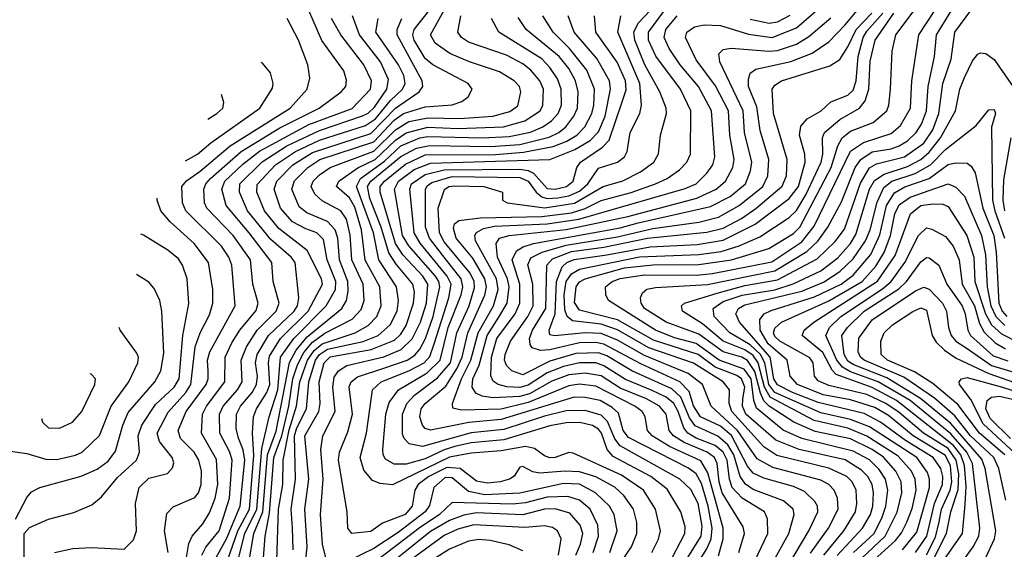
# Model space of a CAD drawing. Extents: x 997028 to 1115134, y 536408 to 618974.
# Tile 96 of 256: x 1010579 to 1014212, y 583096 to 585051. Entities that reach past the tile are written whole.
import ezdxf

# ---------------------------------------------------------------- set-up
doc = ezdxf.new("R2010")
doc.units = 0

msp = doc.modelspace()

# ---------------------------------------------------------------- linework, layer by layer
at = {"layer": '0CON10XD'}
for points in [[(1011423.6, 583046.4), (1011442.2, 583155), (1011476.2, 583235), (1011493.4, 583445), (1011525, 583531.9), (1011573.8, 583786.2), (1011599.1, 583830.9), (1011639.8, 583880.2), (1011767.3, 583985), (1011784.2, 584015), (1011790.9, 584049.1), (1011789.6, 584085), (1011758.4, 584165), (1011752.2, 584245), (1011743.2, 584275), (1011715, 584306.1), (1011638.4, 584338.4), (1011610.1, 584360.1), (1011582.8, 584425), (1011593.3, 584456.7), (1011642.3, 584505), (1011686.5, 584535), (1011885, 584600.8), (1011960.4, 584679.6), (1011995, 584704.3), (1012075, 584729.4), (1012175, 584736.9), (1012210.3, 584749.7), (1012233.5, 584766.5), (1012248.5, 584795), (1012233.8, 584815), (1012103.9, 584883.9), (1012075, 584908), (1012034.6, 584975), (1012029.6, 584995), (1012034.2, 585015), (1012152, 585165)], [(1013718.9, 583045), (1013811, 583129), (1013833.2, 583156.8), (1013853.2, 583196.8), (1013872.9, 583247.1), (1013887.4, 583315), (1013883, 583355), (1013869.9, 583385), (1013820.2, 583440.2), (1013705, 583513.9), (1013635, 583543.5), (1013511.3, 583571.3), (1013348, 583658), (1013326.8, 583695), (1013304, 583784), (1013285, 583811.9), (1013255, 583832.2), (1013174.4, 583864.4), (1013098.8, 583928.8), (1013024.6, 583975), (1013021.2, 583995), (1013032.5, 584005), (1013152.2, 584042.2), (1013255, 584069.8), (1013375, 584091.5), (1013521.6, 584168.4), (1013587.8, 584232.2), (1013622.1, 584277.9), (1013682, 584448), (1013715, 584503.8), (1013740.9, 584519.1), (1013843.8, 584545), (1013915, 584595.5), (1013948.8, 584645), (1013970.7, 584705), (1013986.2, 584815), (1014016.2, 584905), (1014029.3, 585005), (1014135, 585147.3)], [(1013005, 583003.3), (1013094.2, 583145), (1013097.8, 583182.2), (1013082, 583265), (1013055, 583316.8), (1013014.9, 583354.9), (1012795, 583478.3), (1012774.7, 583504.7), (1012747.9, 583567.9), (1012725, 583591.4), (1012665, 583608.7), (1012595, 583607.1), (1012515, 583587.8), (1012365, 583539.1), (1012245, 583526.3), (1012065.5, 583475.5), (1012016.1, 583486.1), (1011998.1, 583505), (1011991.6, 583521.6), (1011991.8, 583595), (1012007.7, 583635), (1012035.1, 583664.9), (1012121.1, 583728.9), (1012167.9, 583785), (1012192.2, 583895), (1012237.3, 583995), (1012257.7, 584062.3), (1012256.4, 584085), (1012240.6, 584115), (1012145, 584231.3), (1012127.6, 584265), (1012123, 584355), (1012145.9, 584424.1), (1012162.3, 584435), (1012185, 584438.3), (1012292, 584435), (1012360, 584415), (1012360, 584385), (1012377.5, 584375), (1012517.2, 584357.2), (1012626.2, 584373.8), (1012731.8, 584435), (1012805, 584456.5), (1012870.1, 584489.9), (1012918.7, 584525), (1012936.2, 584556.2), (1012944.1, 584625), (1012965.2, 584704.8), (1012964.3, 584725), (1012941.6, 584785), (1012885.9, 584885), (1012848.5, 584975), (1012844.9, 585005), (1012861.7, 585038.3), (1012953, 585137)], [(1013595.9, 583074.1), (1013689.2, 583175), (1013718.1, 583225), (1013727.2, 583255), (1013730.1, 583305), (1013725.2, 583335), (1013708.6, 583365), (1013685, 583388.7), (1013625, 583426.1), (1013455, 583464.9), (1013368.9, 583498.9), (1013258.4, 583595), (1013245.8, 583625), (1013247.9, 583652.1), (1013254.7, 583695), (1013242.6, 583725), (1013225, 583737.3), (1013145, 583768.4), (1013083.1, 583815), (1012917.9, 583867.9), (1012785, 583943.2), (1012645, 583979.3), (1012626.7, 584006.7), (1012632.6, 584065), (1012645, 584083.3), (1012665.7, 584094.3), (1012810.5, 584135), (1012915, 584146.7), (1013085, 584147), (1013205, 584164.5), (1013343.2, 584206.8), (1013435, 584262.5), (1013457.9, 584285), (1013573.6, 584505), (1013598.1, 584585), (1013614.5, 584615.5), (1013645, 584639.7), (1013728.9, 584671.1), (1013779, 584715), (1013786.6, 584735), (1013793, 584795), (1013798.5, 584935), (1013812, 584995), (1013902.3, 585115)], [(1011194.1, 583065.9), (1011202.8, 583117.2), (1011215.2, 583144.8), (1011255, 583190.8), (1011278.8, 583231.2), (1011299.4, 583285), (1011309.3, 583335), (1011305, 583427.5), (1011249, 583525), (1011253.5, 583595), (1011268, 583625), (1011336.1, 583715), (1011336.7, 583805), (1011361.9, 583858.1), (1011391.4, 583905), (1011451.7, 583978.3), (1011458.8, 584005), (1011439.1, 584075), (1011430.2, 584165), (1011366.9, 584255), (1011269.6, 584355), (1011260.8, 584375), (1011257.9, 584425), (1011265.8, 584445), (1011283.2, 584465), (1011395.8, 584564.2), (1011538.1, 584651.9), (1011684.2, 584725), (1011764.6, 584785), (1011782, 584805), (1011785, 584827.5), (1011775, 584862.9), (1011693.8, 584973.8), (1011646, 585085)], [(1011478.5, 583065), (1011484.2, 583145), (1011500.8, 583229.2), (1011516.9, 583435), (1011545.4, 583514.6), (1011571.6, 583625), (1011587.2, 583725), (1011603.4, 583776.6), (1011627.5, 583822.5), (1011659.5, 583860.5), (1011705, 583893.8), (1011805, 583945.5), (1011838.3, 583981.7), (1011849.5, 584015), (1011846.6, 584075), (1011803.9, 584165), (1011797.6, 584257.6), (1011784.7, 584314.7), (1011763.5, 584345), (1011695, 584382.3), (1011667.6, 584407.6), (1011654.1, 584435), (1011661.7, 584455), (1011685, 584478.8), (1011725, 584505.7), (1011885, 584566.3), (1011965, 584644.5), (1012015, 584674.7), (1012085, 584688.3), (1012203.4, 584686.6), (1012325.3, 584694.7), (1012387.4, 584712.6), (1012416.6, 584733.4), (1012428.6, 584785), (1012422.8, 584805), (1012404, 584825), (1012349, 584859), (1012238.5, 584895), (1012165.9, 584925.9), (1012111.8, 584965), (1012094.8, 584995), (1012145, 585085.6)], [(1013232.5, 583085), (1013253, 583155), (1013248.8, 583178.8), (1013171.2, 583305), (1013160, 583345), (1013153, 583413), (1013143, 583435), (1013115.6, 583455), (1013031, 583491), (1012991.1, 583515), (1012975.9, 583535), (1012964.8, 583595), (1012939.6, 583625), (1012891.7, 583651.7), (1012795, 583691.5), (1012725, 583736), (1012666, 583746), (1012605, 583739.9), (1012543, 583717), (1012459.5, 583670.5), (1012425, 583660.4), (1012325, 583655.1), (1012285, 583661.4), (1012262.4, 583672.4), (1012248.8, 583695), (1012251.3, 583725), (1012274.6, 583775.4), (1012303.6, 583885), (1012346.9, 583953.1), (1012377.2, 584005), (1012385.1, 584065), (1012379.4, 584095), (1012342.4, 584175), (1012336.5, 584225), (1012349.6, 584245), (1012385.6, 584254.4), (1012595, 584276.5), (1012823.2, 584325), (1013077.2, 584392.8), (1013148.9, 584425), (1013184, 584455), (1013210, 584505), (1013215.5, 584535), (1013198.9, 584625), (1013194.9, 584715), (1013146.4, 584806.4), (1013075, 584902.6), (1013036.2, 584985), (1013041.1, 585005), (1013069.6, 585025), (1013105, 585031.5), (1013165, 585029.7), (1013268.1, 584998.1), (1013355.1, 584984.9), (1013445, 585021), (1013519.3, 585085)], [(1012279.8, 584320.2), (1012505, 584325.2), (1012615, 584338.6), (1012665, 584354.6), (1012725, 584383.5), (1012835, 584412.8), (1012925.4, 584445), (1012968.2, 584465), (1013013.7, 584496.3), (1013040.6, 584525), (1013054.1, 584555), (1013055.7, 584715), (1013017.2, 584795), (1012926.1, 584916.1), (1012898.9, 584975), (1012899.1, 585005), (1012958.6, 585085)], [(1013328.8, 582995), (1013417, 583155), (1013437, 583225), (1013433.7, 583245), (1013397.5, 583275), (1013285, 583317.4), (1013256.8, 583336.8), (1013237.9, 583365), (1013214.3, 583445), (1013191.9, 583481.9), (1013155, 583514.5), (1013072, 583552), (1013051.2, 583581.2), (1013018.1, 583658.1), (1012985, 583688.5), (1012837.8, 583755), (1012745, 583810.2), (1012715, 583821.9), (1012630.6, 583819.4), (1012535, 583790.2), (1012435, 583740), (1012395.1, 583755.1), (1012375.7, 583775), (1012368, 583795), (1012369.7, 583815), (1012390.3, 583865), (1012453.6, 583955), (1012473.2, 583995), (1012471.9, 584075), (1012453.5, 584146.5), (1012465, 584172.4), (1012506.7, 584193.3), (1012595, 584219.4), (1012785, 584249.9), (1012915, 584280.4), (1013085, 584303.6), (1013157.3, 584322.7), (1013234.4, 584365), (1013321.2, 584435), (1013339.8, 584475), (1013342.9, 584535), (1013311.5, 584641.5), (1013299.1, 584729.1), (1013268.9, 584805), (1013268.1, 584831.9), (1013275, 584853.3), (1013295, 584868.6), (1013425, 584896.5), (1013502.9, 584927.1), (1013565, 584969.6), (1013625, 585032), (1013669.5, 585085)], [(1013390.7, 582995), (1013491.2, 583165), (1013524.4, 583235), (1013523, 583255), (1013513.4, 583273.4), (1013475, 583309.2), (1013435, 583327.8), (1013325, 583358.4), (1013285, 583377.9), (1013265, 583403.2), (1013205, 583515.8), (1013165, 583550.3), (1013091, 583585), (1013065.9, 583625.9), (1013049.1, 583679.1), (1013015, 583714.9), (1012870.6, 583780.6), (1012735, 583853), (1012705, 583859.6), (1012645, 583858), (1012535, 583832.4), (1012500.1, 583830.1), (1012469.7, 583839.7), (1012462, 583852), (1012460.3, 583875), (1012471, 583905), (1012520, 583985), (1012524.5, 584145), (1012545, 584168.8), (1012615.1, 584194.9), (1012735, 584210.9), (1012895, 584244.1), (1013115, 584266.4), (1013175, 584281.1), (1013242.8, 584317.2), (1013296, 584354), (1013393.1, 584436.9), (1013408.2, 584475), (1013410.5, 584535), (1013361, 584705), (1013355.8, 584795), (1013365, 584808.8), (1013390.4, 584825), (1013568.8, 584881.2), (1013605, 584904.6), (1013635, 584950.6), (1013666, 585015), (1013723.4, 585075)], [(1013497.6, 583082.4), (1013564.2, 583175), (1013599.8, 583245), (1013597.1, 583285), (1013584.9, 583314.9), (1013565.3, 583335), (1013535, 583351.9), (1013358.6, 583398.6), (1013300.7, 583430.7), (1013228.2, 583535), (1013130.5, 583625), (1013098.1, 583705), (1013046.1, 583745), (1012885, 583811.9), (1012785, 583868.2), (1012725, 583892.4), (1012665, 583895.6), (1012554, 583884), (1012535, 583888.1), (1012533.2, 583905), (1012554.4, 583965.6), (1012559.8, 584085), (1012580.7, 584139.3), (1012597.3, 584155), (1012624.4, 584165.6), (1012745, 584183.1), (1012905, 584213), (1013078.4, 584221.6), (1013175, 584237.2), (1013293.4, 584296.6), (1013418.3, 584391.7), (1013452.3, 584435), (1013477.7, 584525), (1013475.9, 584555), (1013456.5, 584625), (1013462, 584658), (1013484.8, 584685.2), (1013536.2, 584715), (1013571.8, 584748.2), (1013635, 584772.5), (1013655, 584791.2), (1013666.1, 584825), (1013673.1, 584915), (1013692, 584985), (1013705, 585008.5), (1013764.3, 585075)], [(1013546.2, 583075), (1013619.7, 583165), (1013662.7, 583235), (1013668.7, 583265), (1013665.5, 583315), (1013651.5, 583345), (1013631.8, 583365), (1013565, 583395.4), (1013373.1, 583443.1), (1013324.9, 583474.9), (1013207.1, 583605), (1013196.9, 583635), (1013197.7, 583685), (1013175.2, 583715), (1013065, 583783), (1012900.2, 583840.1), (1012785, 583906.6), (1012725, 583926.9), (1012619, 583939), (1012599.7, 583955), (1012590.3, 583980.3), (1012587.6, 584035), (1012595.1, 584084.9), (1012615, 584113.2), (1012645, 584130.9), (1012865.6, 584175.6), (1013085, 584184.7), (1013167.1, 584195), (1013233.8, 584216.2), (1013310, 584250), (1013418.9, 584321.1), (1013445, 584347.2), (1013479.9, 584405), (1013536.6, 584525), (1013542.9, 584555), (1013541.2, 584615), (1013548.3, 584635), (1013605, 584683.2), (1013677.8, 584725), (1013698.5, 584751.5), (1013711.9, 584795), (1013717.5, 584897.5), (1013736.1, 584975), (1013805.1, 585075)], [(1013656.2, 583085), (1013732.1, 583155), (1013762.1, 583215), (1013775.3, 583255), (1013782.9, 583315), (1013773.5, 583355), (1013750.9, 583390.9), (1013715, 583426.4), (1013655, 583459), (1013465.4, 583505.4), (1013396.6, 583536.6), (1013297.7, 583617.6), (1013288.4, 583645), (1013278.4, 583725), (1013251.8, 583761.8), (1013159.8, 583795), (1013075, 583855.8), (1012995, 583876.5), (1012924.8, 583905), (1012752.2, 584015), (1012741.2, 584035), (1012740, 584065), (1012764.7, 584085), (1012795, 584096.4), (1012885, 584109.5), (1013075, 584107.6), (1013135.4, 584114.6), (1013355, 584157.5), (1013465, 584231.5), (1013510.4, 584289.6), (1013645, 584566), (1013692.5, 584597.5), (1013795, 584631), (1013829.8, 584660.2), (1013865.9, 584725), (1013871.2, 584825), (1013896.7, 584995), (1013955.5, 585085)], [(1013686.7, 583063.3), (1013772.7, 583145), (1013816.5, 583233.5), (1013834.1, 583305), (1013831.4, 583345), (1013812.3, 583385), (1013766.5, 583436.5), (1013724.8, 583465), (1013645, 583503.5), (1013515, 583531.2), (1013435.2, 583565.2), (1013344.6, 583624.6), (1013325, 583644.3), (1013312.2, 583672.2), (1013292.1, 583752.1), (1013265, 583793.3), (1013243.8, 583805), (1013175, 583824.7), (1013085, 583890.3), (1012964.2, 583934.2), (1012884.3, 583985), (1012871.8, 584005), (1012869.7, 584025), (1012876.9, 584043.1), (1012893.5, 584056.5), (1012925, 584063), (1013116.6, 584073.4), (1013365, 584123.7), (1013484.2, 584195.8), (1013524, 584234), (1013560.6, 584285), (1013611.6, 584378.4), (1013662.4, 584505), (1013683, 584535), (1013725, 584562.8), (1013795, 584574.1), (1013825, 584585.4), (1013855.6, 584604.4), (1013887.2, 584635), (1013907.2, 584665), (1013925.9, 584715), (1013931.8, 584805), (1013955.2, 584915), (1013961.8, 584995), (1014017, 585085)], [(1013275, 585052.4), (1013345, 585038.1), (1013375, 585042.6), (1013422.7, 585067.3)], [(1011126.7, 583085), (1011113.1, 583165), (1011121.2, 583228.8), (1011145, 583253.3), (1011225, 583287.5), (1011239, 583305), (1011248.8, 583335), (1011249.2, 583385), (1011239.6, 583425), (1011221.9, 583455), (1011171.7, 583505), (1011163.6, 583535), (1011193.3, 583605), (1011266.5, 583705), (1011273.8, 583725), (1011273.9, 583753.9), (1011271.9, 583795), (1011280.2, 583825), (1011373.5, 583995), (1011361, 584145), (1011350.4, 584175), (1011323.5, 584215), (1011192.2, 584345), (1011179.4, 584375), (1011177.5, 584435), (1011193.6, 584456.4), (1011245, 584492.1), (1011355, 584586), (1011576.4, 584725), (1011639.4, 584795), (1011649.7, 584835), (1011641.6, 584885), (1011607.9, 584975), (1011565.2, 585055.2)], [(1011250.5, 583075), (1011266, 583104), (1011315.1, 583165), (1011353.2, 583285), (1011362.7, 583425), (1011354.6, 583455), (1011317.2, 583525), (1011315.8, 583595), (1011329.5, 583625), (1011381.8, 583685), (1011399.5, 583715), (1011396.3, 583795), (1011416, 583844), (1011455.4, 583904.6), (1011524.5, 583975), (1011536.7, 584005), (1011513.5, 584085), (1011508.5, 584155), (1011425, 584264), (1011340.3, 584365), (1011324.5, 584425), (1011336.1, 584455), (1011401.8, 584518.2), (1011463.9, 584566.1), (1011646.1, 584663.9), (1011805, 584723.5), (1011873.7, 584795), (1011876.6, 584825), (1011849, 584885), (1011764, 584995), (1011728.8, 585055)], [(1011297.2, 583055), (1011342.2, 583135), (1011392.8, 583255), (1011409.7, 583425), (1011403.8, 583463.8), (1011386.5, 583506.5), (1011377.6, 583542.4), (1011378.8, 583595), (1011393.5, 583625), (1011436.3, 583675), (1011453, 583705), (1011456.6, 583735), (1011449.3, 583785), (1011454.6, 583815), (1011496.2, 583885), (1011591.2, 583975), (1011603.6, 583995), (1011609, 584025), (1011594.8, 584155), (1011580.4, 584175), (1011505, 584240), (1011418.7, 584345), (1011389.2, 584415), (1011391.1, 584445), (1011473.5, 584526.5), (1011564.6, 584585.4), (1011685, 584642.1), (1011844.1, 584695.9), (1011865, 584706.1), (1011887.8, 584727.8), (1011933.8, 584795), (1011939.7, 584829.7), (1011909.7, 584895), (1011832.7, 584995), (1011806.8, 585065)], [(1011344.9, 583055), (1011384.1, 583165), (1011426.3, 583245), (1011442.7, 583442.7), (1011437.2, 583525), (1011441.5, 583585), (1011452.1, 583615), (1011490.5, 583675), (1011502.2, 583705), (1011496.4, 583785), (1011500.2, 583809.8), (1011540.9, 583875), (1011642.7, 583975), (1011696.1, 584075), (1011692.1, 584095), (1011639.1, 584199.1), (1011535, 584280.9), (1011481.7, 584345), (1011453.9, 584415), (1011455, 584442.7), (1011522.3, 584515), (1011596.6, 584565), (1011685, 584606.8), (1011855, 584660.8), (1011892.3, 584685), (1011947.1, 584752.9), (1011991.5, 584795), (1012000.6, 584815), (1011996, 584845), (1011976.9, 584885), (1011893.3, 585005), (1011901.6, 585055)], [(1011360.9, 582965), (1011409.4, 583155), (1011454.2, 583245), (1011471.7, 583468.3), (1011498.9, 583585), (1011531.4, 583685), (1011541.6, 583805), (1011590.8, 583875), (1011709.7, 583995), (1011744.3, 584055.7), (1011745.7, 584085), (1011712.9, 584165), (1011699.8, 584239.8), (1011675.3, 584265), (1011635, 584278.6), (1011585, 584304.8), (1011541.4, 584355), (1011517.7, 584425), (1011527.7, 584455), (1011586.5, 584515), (1011659, 584561), (1011875, 584631.5), (1011965, 584724.7), (1012052.7, 584785), (1012066.2, 584805), (1012063.7, 584825), (1011971.9, 584995), (1011971.7, 585015), (1011988.8, 585055)], [(1011528.1, 583055), (1011534.1, 583244.1), (1011549.2, 583335), (1011550.6, 583425), (1011573, 583537), (1011600.3, 583625), (1011613, 583715), (1011640.7, 583795), (1011665, 583830.5), (1011695, 583854.5), (1011816.5, 583895), (1011865, 583922.1), (1011896.2, 583955), (1011913.2, 583995), (1011908.1, 584065), (1011853.8, 584163.8), (1011839.7, 584275), (1011815, 584359), (1011796.3, 584393.7), (1011747.8, 584435), (1011756.4, 584455), (1011826.1, 584503.9), (1011890, 584535), (1011965, 584606.4), (1012005, 584633.6), (1012085, 584653.9), (1012195, 584649.5), (1012364.1, 584655.9), (1012442.7, 584677.3), (1012499.6, 584715), (1012509.6, 584735), (1012512.2, 584795), (1012498.3, 584825), (1012464.7, 584864.7), (1012435, 584888), (1012375, 584919.7), (1012235, 584968.3), (1012209.7, 584985), (1012195.3, 585005), (1012206.1, 585065)], [(1011587.9, 583095), (1011584.9, 583175.1), (1011580.6, 583245), (1011596.3, 583355), (1011592.8, 583515), (1011601.4, 583545), (1011636.7, 583615), (1011646, 583715), (1011669.7, 583795), (1011685, 583815.8), (1011715, 583834.5), (1011846.8, 583863.2), (1011901.3, 583885), (1011946.3, 583925), (1011971.3, 583975), (1011976, 584015), (1011969.5, 584065), (1011903.8, 584165), (1011884.2, 584265), (1011821.4, 584435), (1011836.4, 584465), (1011925, 584529.1), (1011985.7, 584585), (1012055.3, 584615.3), (1012085, 584620.2), (1012285, 584615.2), (1012385, 584620), (1012463.9, 584636.1), (1012509.2, 584655), (1012541.7, 584678.3), (1012566.1, 584705), (1012577.9, 584735), (1012577, 584795), (1012563, 584833), (1012535.5, 584875), (1012505, 584906.2), (1012346.8, 585005), (1012320, 585055)], [(1011631.4, 583025), (1011640, 583105), (1011631.1, 583245), (1011645.1, 583355), (1011630.3, 583515), (1011682.7, 583605), (1011687.2, 583635), (1011684.3, 583715), (1011701.8, 583785), (1011725, 583806.7), (1011876.1, 583833.9), (1011961.3, 583868.7), (1011985, 583890.4), (1012005, 583922.3), (1012031.7, 584005), (1012035.1, 584045.1), (1012029.8, 584075), (1011968.4, 584148.4), (1011940.9, 584190.9), (1011912.2, 584285), (1011870.8, 584390.8), (1011862, 584435), (1011874, 584455), (1011985, 584545.9), (1012043.4, 584576.6), (1012092.7, 584587.3), (1012316.6, 584583.4), (1012425, 584591), (1012532.6, 584617.4), (1012568.3, 584635), (1012594, 584656), (1012623.9, 584695), (1012637.6, 584725), (1012639.7, 584785), (1012630.2, 584825), (1012605, 584871), (1012569.7, 584915), (1012448.1, 585015), (1012418.7, 585058.6)], [(1011708.7, 583065), (1011695.5, 583115.5), (1011688.2, 583225), (1011699.1, 583355), (1011690.2, 583465), (1011697.2, 583515), (1011743.3, 583605), (1011733.8, 583695), (1011738.8, 583731.2), (1011755.3, 583754.7), (1011785.8, 583774.2), (1011922.8, 583807.2), (1011986.2, 583833.8), (1012027, 583873), (1012058.3, 583935), (1012080.4, 584005), (1012085.1, 584075), (1012065.9, 584105), (1011992.9, 584182.9), (1011965, 584225.2), (1011908.5, 584415), (1011908.6, 584435), (1011924.6, 584455), (1012002, 584518), (1012075, 584551.9), (1012335, 584553.6), (1012438.5, 584561.5), (1012547, 584583), (1012597.3, 584602.7), (1012634.4, 584625), (1012664.5, 584655.5), (1012690.1, 584705), (1012697.9, 584735), (1012699.8, 584795), (1012671.9, 584865), (1012608.2, 584945), (1012547.6, 585005), (1012508.9, 585065)], [(1012802.3, 583055), (1012836.4, 583105), (1012856.4, 583155), (1012856.4, 583195), (1012843.7, 583245), (1012808.7, 583295), (1012775.1, 583325.1), (1012705, 583364.4), (1012645, 583382.9), (1012592, 583385), (1012497, 583377), (1012472, 583382), (1012435, 583401.9), (1012425, 583399.2), (1012403.9, 583366.1), (1012385.7, 583355), (1012352, 583345), (1012305, 583340.8), (1012265, 583348.1), (1012204.5, 583394.5), (1012155, 583398.8), (1012088.7, 583365), (1012049.7, 583335), (1012037.2, 583315), (1012027.3, 583255), (1012001.2, 583225), (1011917.1, 583192.9), (1011875, 583161.8), (1011804.2, 583155), (1011789.1, 583175), (1011787.1, 583235), (1011754.8, 583425.2), (1011758.7, 583455), (1011789.5, 583530.5), (1011806.5, 583595), (1011794.6, 583695.4), (1011801.5, 583715), (1011825, 583733.2), (1011925.7, 583765.7), (1012008.9, 583795), (1012036.7, 583813.3), (1012055, 583834.8), (1012075.7, 583874.3), (1012104, 583955), (1012129.1, 584065), (1012125.3, 584085), (1012112.7, 584105), (1012015, 584216.1), (1011991.5, 584255), (1011962.4, 584425), (1011977.1, 584455), (1012035, 584498.5), (1012095, 584521), (1012535, 584534.5), (1012627.8, 584572.2), (1012684.6, 584605.4), (1012715, 584637.1), (1012738.8, 584695), (1012759.4, 584795), (1012754.8, 584825), (1012708, 584908), (1012625.2, 585005), (1012603, 585065)], [(1012911, 583085), (1012935.8, 583134.2), (1012943.4, 583165), (1012925.4, 583244.6), (1012880.7, 583315), (1012799.5, 583369.5), (1012621.7, 583451.7), (1012605, 583453.3), (1012555, 583435.3), (1012535, 583434.4), (1012515, 583441.6), (1012478.6, 583468.6), (1012445, 583475.6), (1012355, 583459.7), (1012245, 583451.6), (1012165, 583436.3), (1011955, 583334.7), (1011909.4, 583339.4), (1011880.6, 583350.6), (1011848.2, 583388.2), (1011834.8, 583435), (1011858.3, 583525), (1011880.7, 583685), (1011912.2, 583715), (1012015, 583754.7), (1012071.2, 583785), (1012091.8, 583808.2), (1012108.3, 583855), (1012162, 584025), (1012170.6, 584075), (1012156.2, 584105), (1012056.4, 584226.4), (1012034.1, 584265), (1012018.2, 584425), (1012025.1, 584445), (1012075, 584479.9), (1012145, 584496.8), (1012425, 584499.2), (1012454.7, 584494.7), (1012474.4, 584484.4), (1012525, 584428.4), (1012555, 584425.7), (1012596.9, 584435), (1012621.5, 584455), (1012635.2, 584505), (1012648.5, 584525), (1012729.5, 584580.5), (1012753.5, 584606.5), (1012802.3, 584747.7), (1012817.3, 584792.7), (1012814.6, 584825), (1012783.7, 584893.7), (1012704.4, 585005), (1012700.3, 585065)], [(1012986.8, 583065), (1013033.1, 583155), (1013035, 583178.8), (1013018, 583235), (1012967.8, 583317.8), (1012907.6, 583365), (1012768.8, 583438.8), (1012747.3, 583465), (1012726.2, 583525), (1012715, 583540), (1012692.8, 583552.8), (1012645.7, 583564.3), (1012595, 583563.1), (1012535, 583551.8), (1012365, 583500.7), (1012245, 583489.1), (1012185, 583475.9), (1012145, 583463.8), (1012075, 583430), (1012005, 583410.9), (1011960.5, 583410.5), (1011929, 583429), (1011919.8, 583445), (1011918.8, 583465), (1011929.4, 583595), (1011941.6, 583638.4), (1011976.6, 583685), (1012082.9, 583747.1), (1012130.1, 583795), (1012160.1, 583915), (1012207.9, 584035), (1012214.2, 584065), (1012207.3, 584095), (1012140.4, 584180.4), (1012090.6, 584245), (1012076.5, 584285), (1012076, 584424), (1012082.4, 584437.6), (1012099.4, 584450.6), (1012175, 584471.7), (1012425, 584468.1), (1012455.2, 584455.2), (1012484.2, 584414.2), (1012505, 584397.4), (1012525, 584391.5), (1012565, 584393.1), (1012605, 584400.9), (1012645, 584418.2), (1012674.9, 584445), (1012715, 584502.5), (1012785, 584525.3), (1012811.3, 584545), (1012820.8, 584565), (1012831.9, 584635), (1012866.8, 584705), (1012874, 584736), (1012866.9, 584815), (1012786.6, 585005), (1012797, 585065)], [(1013157.5, 583072.5), (1013175.4, 583135), (1013174.9, 583175), (1013118.3, 583378.3), (1013092.9, 583422.9), (1012976.4, 583476.4), (1012912.2, 583515), (1012895.7, 583535), (1012887.5, 583585), (1012875.7, 583605), (1012848.8, 583625), (1012705, 583698.6), (1012645, 583705.3), (1012605, 583699.9), (1012455, 583637.6), (1012355, 583614.1), (1012209.6, 583610.4), (1012177.5, 583617.5), (1012175.4, 583635), (1012209.2, 583725), (1012243.8, 583795), (1012270.2, 583895), (1012326.9, 583995), (1012344, 584055), (1012338, 584095), (1012260.2, 584235), (1012257.8, 584255), (1012264.1, 584265.9), (1012289.7, 584280.3), (1012330.6, 584289.4), (1012525, 584297), (1012641.8, 584315), (1013035, 584427.8), (1013075, 584445.6), (1013114.9, 584485.1), (1013136.5, 584515), (1013144.3, 584545), (1013132.3, 584715), (1013083.8, 584805), (1013016.6, 584885), (1012975.5, 584945), (1012957.5, 584985), (1012963.6, 585015), (1013005, 585065.5)], [(1013268.2, 583005), (1013339.4, 583155), (1013338.5, 583208.5), (1013328, 583235), (1013245, 583285.2), (1013208.2, 583325), (1013198, 583355), (1013189.3, 583425), (1013175, 583455.1), (1013145, 583479.9), (1013075, 583506.6), (1013044.9, 583525), (1013029.4, 583545), (1013009.3, 583605), (1012992.4, 583635), (1012965, 583658.1), (1012912.6, 583682.6), (1012815, 583722.8), (1012735, 583774), (1012704.3, 583784.3), (1012645, 583784.1), (1012585, 583770.7), (1012525, 583747.5), (1012455, 583702.1), (1012425, 583693.2), (1012376.2, 583696.2), (1012344.9, 583704.9), (1012326.5, 583716.5), (1012316.8, 583736.8), (1012319.7, 583805), (1012339.8, 583875), (1012407.2, 583965), (1012424.4, 584005), (1012424.3, 584075), (1012396.5, 584165), (1012412.4, 584197.6), (1012436.7, 584213.3), (1012475.2, 584224.8), (1012795, 584283.4), (1012861.2, 584301.2), (1013128.4, 584361.6), (1013201, 584399), (1013257, 584445), (1013276.2, 584493.8), (1013280.6, 584525), (1013253.4, 584635), (1013248.9, 584715), (1013162.4, 584895), (1013159.3, 584925), (1013175, 584940.7), (1013204, 584946), (1013345, 584934.6), (1013375, 584937.2), (1013445, 584960.7), (1013491.3, 584988.7), (1013571.8, 585058.2)], [(1013175, 584011.1), (1013245, 584034.3), (1013365, 584054.6), (1013433.6, 584076.4), (1013535, 584124.6), (1013597.8, 584172.2), (1013645, 584224.8), (1013665, 584258.8), (1013715.1, 584425), (1013732.8, 584457.2), (1013768.5, 584481.5), (1013855, 584509.2), (1013905, 584534.9), (1013935, 584561.6), (1013977.3, 584615), (1014032.2, 584715), (1014048.7, 584795), (1014065, 584838.2), (1014095, 584898.6), (1014115, 584924.2), (1014125, 584929.2), (1014144.2, 584925.8), (1014175, 584904.6), (1014264.9, 584774.9)], [(1011190, 584529.8), (1011235, 584554.4), (1011283.8, 584596.2), (1011464.7, 584725), (1011511.8, 584798.2), (1011514.6, 584815), (1011504.6, 584854.6), (1011475, 584891.1), (1011469.7, 584892.9)], [(1011272.3, 584684.2), (1011306.5, 584705), (1011328.2, 584725), (1011331.5, 584745), (1011323, 584774.7)], [(1013884.9, 583085.1), (1013926.7, 583145), (1013955.1, 583264.9), (1013983.8, 583335), (1013986.1, 583365), (1013978.6, 583395), (1013950, 583435), (1013848.1, 583498.1), (1013755.7, 583565.7), (1013695, 583597.2), (1013525, 583638.1), (1013430.6, 583675), (1013375, 583704), (1013362, 583725), (1013348.7, 583805), (1013235.6, 583935), (1013221.6, 583965), (1013231.2, 583985), (1013255, 583999.2), (1013465, 584048.9), (1013545, 584082.7), (1013605, 584121.6), (1013655, 584168.5), (1013700.1, 584235), (1013717, 584275), (1013742.7, 584377.3), (1013768, 584432), (1013797.3, 584455), (1013883.4, 584483.4), (1013940.6, 584515), (1013995, 584572.4), (1014108.9, 584661.1), (1014155, 584718.8), (1014175, 584720), (1014180, 584705), (1014165.5, 584654.5), (1014169.2, 584385), (1014177, 584345), (1014213.6, 584245)], [(1014236.2, 584615), (1014209.8, 584460.2), (1014207.4, 584385), (1014212.9, 584345)], [(1013925, 583075.9), (1013958.8, 583141.2), (1013972, 583198), (1013980.5, 583245), (1014012.9, 583315), (1014018.6, 583345), (1014014.1, 583404.1), (1013995, 583442.4), (1013876.2, 583515), (1013785, 583589.6), (1013735, 583619.9), (1013645, 583648.2), (1013544.1, 583665.9), (1013449.8, 583705), (1013421.6, 583735), (1013411.2, 583795), (1013341.3, 583855), (1013311.5, 583905), (1013310.6, 583945), (1013325.8, 583965), (1013351.8, 583978.2), (1013511.8, 584028.2), (1013610.6, 584075), (1013655, 584108.5), (1013719.8, 584185), (1013752.7, 584257.3), (1013777.5, 584365), (1013807.7, 584412.3), (1013845, 584434.7), (1013935.1, 584464.9), (1014005, 584516.2), (1014032.4, 584522.4), (1014075, 584521.8), (1014090.7, 584510.7), (1014105.4, 584485.4), (1014133.1, 584355), (1014173.2, 584255), (1014182.5, 584192.5), (1014192.7, 584005), (1014204.7, 583975), (1014221.7, 583955)], [(1013948.1, 583055), (1013998.6, 583155), (1014014.7, 583235), (1014042.7, 583317.3), (1014044.4, 583375), (1014035.3, 583425), (1014005, 583468.2), (1013914.6, 583525), (1013825, 583601.6), (1013775, 583634.4), (1013705, 583668.1), (1013565, 583700.9), (1013525, 583718.7), (1013511.8, 583735), (1013506.9, 583785), (1013495, 583803.2), (1013383.5, 583865), (1013365, 583881.9), (1013361, 583895), (1013365, 583912.7), (1013390.4, 583935), (1013565, 584013.8), (1013688, 584085), (1013738.8, 584141.2), (1013768.8, 584191.2), (1013793, 584255), (1013808.4, 584335), (1013825, 584368.2), (1013865, 584396.3), (1014005, 584444.8), (1014033.2, 584433.2), (1014065, 584399.3), (1014128.3, 584255), (1014143.2, 584183.2), (1014148.9, 584065), (1014163.1, 583995), (1014180.9, 583955), (1014215, 583922.3)], [(1010707.5, 583085), (1010775, 583099.4), (1010842.9, 583102.9), (1010963.7, 583096.3), (1010998.8, 583131.2), (1011009.6, 583165), (1011006.2, 583265), (1011020, 583325), (1011055, 583358.6), (1011123.8, 583376.2), (1011143.1, 583396.9), (1011146.8, 583415), (1011141.3, 583435), (1011094.1, 583494.1), (1011086.3, 583525), (1011127.1, 583602.9), (1011191.6, 583675), (1011209.9, 583705), (1011226.7, 583843.3), (1011244.4, 583895.6), (1011278.5, 583961.5), (1011290.8, 584005), (1011291.9, 584055), (1011275.2, 584155), (1011222.8, 584225), (1011134.1, 584305), (1011099.2, 584345), (1011085.3, 584385.3), (1011085.3, 584391.8)], [(1013974.4, 583035), (1014058.2, 583155), (1014068.3, 583261.7), (1014071.9, 583328.1), (1014066, 583406), (1014052.5, 583445), (1014025, 583479.8), (1013815, 583645.1), (1013725, 583694.1), (1013592, 583742), (1013577.6, 583757.6), (1013542.7, 583822.7), (1013466.8, 583885), (1013473.7, 583905), (1013509.5, 583935), (1013744.1, 584085.9), (1013809.7, 584180.3), (1013866.3, 584335), (1013904.1, 584365), (1013948.7, 584371.3), (1013985, 584370.2), (1014005, 584361.8), (1014073.8, 584255), (1014100.1, 584175), (1014103.1, 584085), (1014142.6, 583965), (1014164.9, 583924.9), (1014201.6, 583891.6), (1014267.9, 583857.9)], [(1013049.9, 582995), (1013115, 583098.7), (1013130.8, 583135), (1013134.1, 583175), (1013119.4, 583255), (1013095, 583339.5), (1013075.5, 583375.5), (1013046.4, 583396.4), (1012825, 583509.2), (1012805.8, 583535), (1012788.6, 583598.6), (1012765, 583620.1), (1012720.3, 583645), (1012665, 583656.8), (1012625, 583657.3), (1012355, 583575.3), (1012235.8, 583564.2), (1012095, 583536.3), (1012075, 583541.8), (1012065, 583554.5), (1012054.8, 583585), (1012060.2, 583615), (1012075.6, 583635), (1012151, 583699), (1012193.6, 583765), (1012211.6, 583805), (1012232, 583895), (1012295.6, 584034.4), (1012301.7, 584065), (1012295.7, 584095), (1012250.4, 584170.4), (1012189.8, 584245), (1012179.3, 584280.7), (1012182.8, 584297.2), (1012199.7, 584310.3), (1012279.8, 584320.2)], [(1014065, 583061.1), (1014097.8, 583105), (1014118.2, 583145), (1014122.6, 583175), (1014095, 583413.2), (1014074, 583455), (1014015, 583522.2), (1013865.6, 583645), (1013747, 583715), (1013645, 583751.4), (1013615, 583768.9), (1013594.9, 583794.9), (1013553.4, 583885), (1013567.9, 583915), (1013609.4, 583955), (1013762.8, 584057.2), (1013795.4, 584085), (1013845, 584154.4), (1013895.6, 584254.4), (1013925, 584282.4), (1013945, 584277.6), (1013995, 584250.3), (1014023.3, 584215), (1014046.4, 584165), (1014056.5, 584075), (1014102.1, 583995), (1014120.3, 583930.3), (1014137.8, 583897.8), (1014179, 583859), (1014216.8, 583836.8)], [(1010594.7, 582984.7), (1010595.6, 583155), (1010615, 583177), (1010685, 583207.8), (1010778, 583232), (1010845, 583260.4), (1010880.2, 583289.8), (1010939, 583361), (1011009.5, 583425), (1011020.2, 583455), (1011015.2, 583515), (1011029.8, 583555), (1011079.5, 583630.5), (1011148.8, 583695), (1011166.7, 583725), (1011180.7, 583885), (1011203.1, 584003.1), (1011196.7, 584095), (1011180, 584145), (1011165, 584168.2), (1011125, 584200.3), (1011035, 584255.3), (1011026, 584259.5)], [(1014145, 583068.2), (1014175.8, 583135), (1014181.5, 583165), (1014142.2, 583395), (1014129.6, 583429.6), (1014015, 583561), (1013903.3, 583653.3), (1013779.5, 583729.5), (1013657, 583777), (1013635, 583791), (1013621.6, 583815), (1013613.1, 583885), (1013633.5, 583915), (1013695.1, 583975), (1013822.7, 584057.3), (1013851.6, 584085), (1013905, 584157.9), (1013925, 584172.9), (1013935, 584172.4), (1013970.4, 584145), (1013999.8, 584075), (1014056.7, 583995), (1014068.5, 583965), (1014077.6, 583905), (1014087.4, 583885), (1014171, 583811), (1014225, 583792.3)], [(1010562.9, 583207.1), (1010605, 583287.1), (1010622.1, 583307.9), (1010652.5, 583325), (1010805, 583365.7), (1010865, 583392.6), (1010905, 583421.8), (1010932, 583458), (1010959, 583555), (1010978.5, 583601.5), (1011077.2, 583715), (1011099.6, 583755), (1011110.7, 583820.7), (1011103.2, 583975), (1011095.3, 584015), (1011075, 584058.6), (1011055, 584082.2), (1011009.6, 584111)], [(1014217.5, 583277.5), (1014192.4, 583395), (1014174.4, 583435), (1014088, 583515), (1014029.5, 583589.5), (1013954.6, 583654.6), (1013841.1, 583731.1), (1013695.2, 583795), (1013681.7, 583805), (1013673, 583825), (1013676, 583876), (1013725, 583942.9), (1013885, 584050.2), (1013915, 584063.7), (1013935, 584056), (1013984.5, 584005), (1013998.6, 583975), (1014006.2, 583915), (1014016.3, 583885), (1014034, 583865), (1014075, 583837.2), (1014165.2, 583775.2), (1014335, 583724.9)], [(1013836.4, 583095), (1013890.1, 583159.9), (1013936.2, 583325), (1013936.9, 583355), (1013929.5, 583379.5), (1013889.5, 583435), (1013715, 583548.8), (1013645, 583575.4), (1013535, 583599.7), (1013365, 583674.9), (1013343.7, 583705), (1013328.4, 583785), (1013312.9, 583815), (1013275, 583851.3), (1013199.6, 583895), (1013141.1, 583955), (1013137.4, 583985), (1013175, 584011.1)], [(1014213.8, 583445), (1014120.4, 583525), (1014040.8, 583630.8), (1013948.6, 583708.6), (1013880.8, 583750.8), (1013781.4, 583795), (1013758.4, 583815), (1013756.7, 583865), (1013769, 583895), (1013799.7, 583925), (1013875, 583974.2), (1013905, 583987.3), (1013925, 583978.5), (1013946.2, 583885), (1013961.2, 583861.2), (1013991.9, 583831.9), (1014035, 583802.1), (1014155.4, 583745.4), (1014275, 583703.5)], [(1010545, 583458), (1010605, 583449.4), (1010675, 583429.5), (1010715, 583427.6), (1010785, 583443.3), (1010809.6, 583455), (1010873.6, 583516.4), (1010916.3, 583625), (1010981.1, 583715), (1011014.2, 583785), (1011016.5, 583805), (1011010.8, 583820.8), (1010949.2, 583905), (1010945.8, 583914.5)], [(1010659.5, 583579), (1010662.3, 583565), (1010685, 583544.5), (1010725, 583543.6), (1010773.1, 583565), (1010807.5, 583605), (1010855.5, 583705), (1010858.1, 583725), (1010842.8, 583742.8), (1010836.8, 583744.1)], [(1014268.6, 583435), (1014135, 583559.1), (1014088.9, 583648.9), (1014047.2, 583705), (1014046.2, 583715), (1014054.5, 583725), (1014075, 583730.2), (1014205.8, 583694.2), (1014275, 583672.6)], [(1014234.8, 583504.8), (1014159.7, 583579.7), (1014144.1, 583615), (1014149.8, 583645), (1014165, 583657.8), (1014195, 583662.1), (1014355, 583624.2)], [(1012757, 583085), (1012783.5, 583165), (1012772.4, 583225), (1012755.2, 583255), (1012703.8, 583305), (1012645, 583336.4), (1012585, 583339.6), (1012425, 583303.3), (1012295, 583297.9), (1012235, 583309.5), (1012175, 583359.9), (1012149.1, 583360.9), (1012107, 583325), (1012091.6, 583258.4), (1012075.2, 583235), (1011975, 583158.5), (1011885, 583099.3), (1011795, 583055.2)], [(1012694.9, 583085), (1012715.2, 583145), (1012712.2, 583185), (1012684.2, 583244.2), (1012645, 583277.7), (1012601.7, 583291.7), (1012525, 583288.8), (1012445, 583267.9), (1012397.1, 583262.9), (1012175, 583269.1), (1012128.1, 583225), (1012052.6, 583175), (1011875, 583038.2)], [(1012631.5, 583075), (1012648.8, 583115), (1012656.4, 583155), (1012646.9, 583185), (1012609.2, 583229.2), (1012555, 583245.4), (1012515, 583244.4), (1012435, 583224), (1012265, 583230.7), (1012217.3, 583222.7), (1012165, 583203.2), (1012095, 583161.7), (1011875, 582984.9)], [(1012567, 583075), (1012576.8, 583135), (1012563.9, 583165), (1012545, 583176.4), (1012515, 583183), (1012443.1, 583176.9), (1012255, 583187.3), (1012195, 583170.8), (1012145, 583146.8), (1011975, 583022.5)], [(1012435, 583090.9), (1012385, 583112.3), (1012315, 583128.4), (1012272.8, 583132.8), (1012235, 583126.7), (1012165, 583096.9), (1012035, 583014.6)]]:
    msp.add_lwpolyline(points, dxfattribs=at)

doc.saveas('drawing.dxf')
